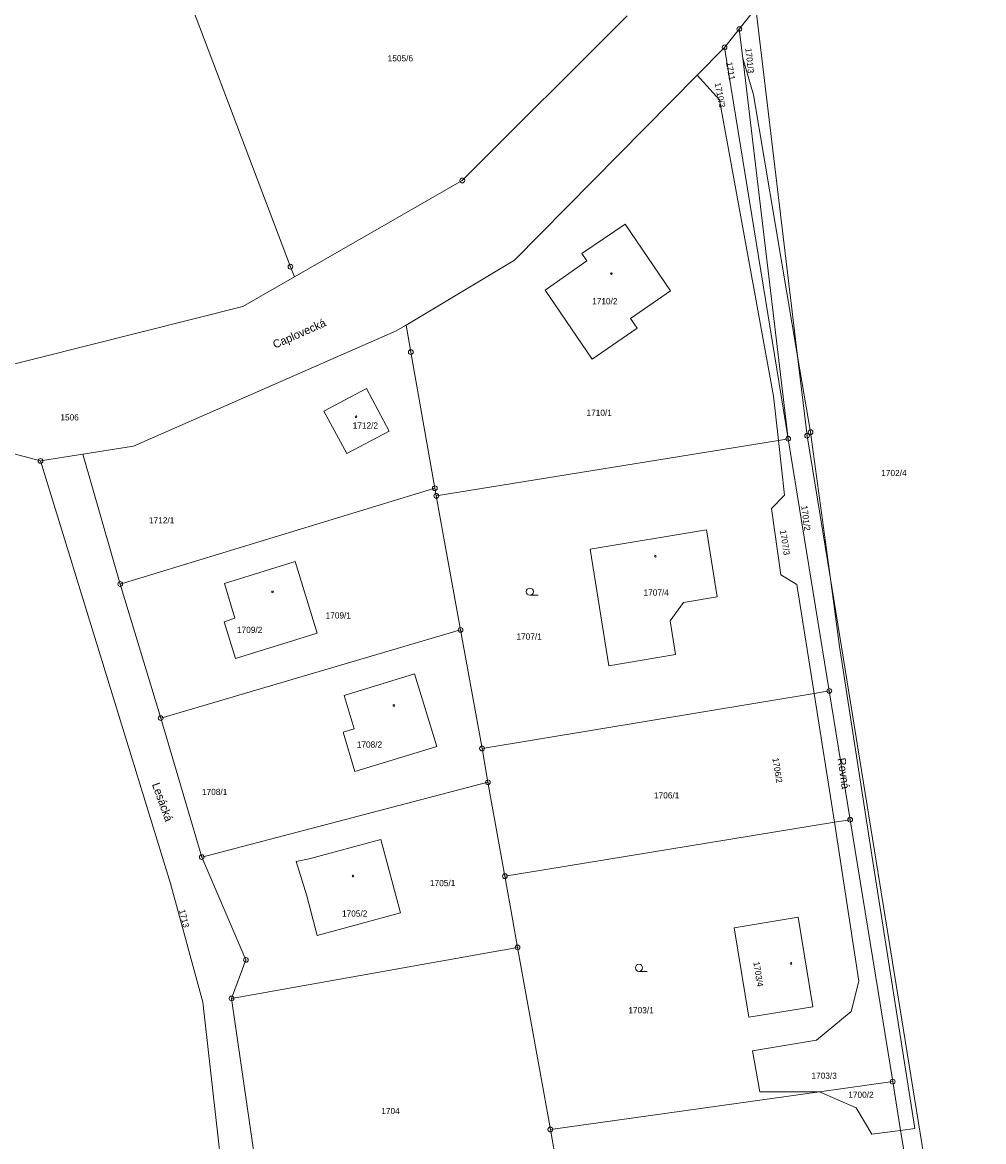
# Model space of a CAD drawing. Header units: metres. Extents: x -457056 to -456407, y -1113260 to -1112665.
# Tile 3 of 16: x -456970 to -456869, y -1113109 to -1112992. Entities that reach past the tile are written whole.
import ezdxf
from ezdxf.enums import TextEntityAlignment as Align

# ---------------------------------------------------------------- set-up
doc = ezdxf.new("R2010")
doc.units = ezdxf.units.M
for name, color, linetype, lineweight in [('KM_doplnkovy_popis', 7, 'Continuous', 0), ('KM_Parcelni_cislo', 7, 'Continuous', 0), ('KM_Plochy_katastr', 7, 'Continuous', 0), ('KM_Vlastnicka_hranice', 7, 'Continuous', 0)]:
    doc.layers.add(name, color=color, linetype=linetype, lineweight=lineweight)
doc.styles.add('Style-cs_Working', font='cs_Working.shx')

# ---------------------------------------------------------------- blocks, each defined once
blk = doc.blocks.new('4.02')
at = {"layer": 'KM_Plochy_katastr', "color": 251, "linetype": 'Continuous', "lineweight": 0}
blk.add_circle((-0.01, 0), 0.175, dxfattribs=at)
blk = doc.blocks.new('3.04')
at = {"layer": 'KM_Plochy_katastr', "color": 251, "linetype": 'Continuous', "lineweight": 0}
blk.add_line((0.01, 0), (1.76, 0), dxfattribs=at)
blk.add_circle((0.01, 0.75), 0.75, dxfattribs=at)
blk = doc.blocks.new('1.05')
at = {"layer": 'KM_doplnkovy_popis', "color": 251, "linetype": 'Continuous', "lineweight": 0}
for radius in [0.5, 0.0303]:
    blk.add_circle((0, 0), radius, dxfattribs=at)

msp = doc.modelspace()

# ---------------------------------------------------------------- linework, layer by layer
at = {"layer": 'KM_Vlastnicka_hranice', "linetype": 'Continuous'}
for p, q in [((-456894.59, -1112992.44), (-456892.84, -1112990.24)), ((-456892.84, -1112990.24), (-456888.48, -1113026.76)), ((-456894.59, -1112992.44), (-456896.14, -1112994.36)), ((-456894.22, -1112995.5), (-456894.59, -1112992.44)), ((-456899, -1112997.26), (-456896.14, -1112994.36)), ((-456896.14, -1112994.36), (-456889.46, -1113035.42)), ((-456889.46, -1113035.42), (-456894.22, -1112995.5)), ((-456926.38, -1113041.41), (-456890.48, -1113035.59)), ((-456889.46, -1113035.42), (-456890.48, -1113035.59)), ((-456889.46, -1113035.42), (-456885.15, -1113061.88)), ((-456963.45, -1113037.05), (-456967.9, -1113037.75)), ((-456963.45, -1113037.05), (-456959.54, -1113050.66)), ((-456926.53, -1113040.61), (-456959.54, -1113050.66)), ((-456926.38, -1113041.41), (-456926.53, -1113040.61)), ((-456885.04, -1113050.12), (-456868.96, -1113149.17)), ((-456959.54, -1113050.66), (-456955.29, -1113064.73)), ((-456923.83, -1113055.48), (-456955.29, -1113064.73)), ((-456921.58, -1113067.92), (-456923.83, -1113055.48)), ((-456886.73, -1113062.14), (-456921.58, -1113067.92)), ((-456885.15, -1113061.88), (-456886.73, -1113062.14)), ((-456884.62, -1113075.66), (-456886.73, -1113062.14)), ((-456885.15, -1113061.88), (-456882.96, -1113075.39)), ((-456955.29, -1113064.73), (-456950.98, -1113079.31)), ((-456920.96, -1113071.46), (-456921.58, -1113067.92)), ((-456950.98, -1113079.31), (-456920.96, -1113071.46)), ((-456919.18, -1113081.31), (-456920.96, -1113071.46)), ((-456882.96, -1113075.39), (-456884.62, -1113075.66)), ((-456882.96, -1113075.39), (-456878.5, -1113102.87)), ((-456917.85, -1113088.78), (-456947.86, -1113094.14)), ((-456914.41, -1113107.89), (-456917.85, -1113088.78)), ((-456947.86, -1113094.14), (-456944.36, -1113118.19)), ((-456878.5, -1113102.87), (-456886.18, -1113103.94)), ((-456877.67, -1113107.98), (-456878.5, -1113102.87)), ((-456886.18, -1113103.94), (-456914.41, -1113107.89)), ((-456913.24, -1113114.38), (-456914.41, -1113107.89)), ((-456873.48, -1113133.69), (-456877.67, -1113107.98))]:
    msp.add_line(p, q, dxfattribs=at)
at = {"layer": 'KM_Vlastnicka_hranice', "linetype": 'Continuous', "flags": 128}
for points in [[(-456941.27, -1113018.45), (-456941.68, -1113017.37), (-456956.33, -1112978.69)], [(-456906.35, -1112991.04), (-456923.65, -1113008.33), (-456941.27, -1113018.45)], [(-456888.48, -1113026.76), (-456893.1, -1112999.33), (-456894.22, -1112995.5)], [(-456929.55, -1113023.49), (-456918.17, -1113016.68), (-456899, -1112997.26)], [(-456890.48, -1113035.59), (-456891, -1113030.95), (-456896.66, -1112999.86), (-456899, -1112997.26)], [(-456906.57, -1113012.9), (-456901.81, -1113019.91), (-456905.99, -1113022.8), (-456905.31, -1113023.83), (-456910.03, -1113027.06), (-456914.97, -1113019.84), (-456910.6, -1113016.74), (-456911.11, -1113015.99), (-456906.57, -1113012.9)], [(-457029.21, -1113015.65), (-456996.14, -1113030.26), (-456967.9, -1113037.75)], [(-456973.8, -1113028.35), (-456946.68, -1113021.55), (-456941.27, -1113018.45)], [(-456929.55, -1113023.49), (-456930.65, -1113024.15), (-456958.15, -1113036.21), (-456963.45, -1113037.05)], [(-456926.53, -1113040.61), (-456929.05, -1113026.33), (-456929.55, -1113023.49)], [(-456888.48, -1113026.76), (-456887.11, -1113034.73), (-456885.04, -1113050.12)], [(-456885.04, -1113050.12), (-456887.48, -1113035.1), (-456888.48, -1113026.76)], [(-456931.32, -1113034.61), (-456935.78, -1113036.97), (-456938.17, -1113032.52), (-456933.71, -1113030.15), (-456931.32, -1113034.61)], [(-456886.73, -1113062.14), (-456888.55, -1113050.7), (-456890.23, -1113049.7), (-456891.2, -1113042.75), (-456889.85, -1113041.34), (-456890.48, -1113035.59)], [(-456967.9, -1113037.75), (-456954.25, -1113082.07), (-456950.87, -1113094.53), (-456947.42, -1113125.25)], [(-456923.83, -1113055.48), (-456925.09, -1113048.53), (-456926.38, -1113041.41)], [(-456901.27, -1113058.06), (-456908.28, -1113059.24), (-456910.24, -1113047), (-456898.03, -1113044.98), (-456896.93, -1113052.01), (-456900.46, -1113052.61), (-456901.84, -1113054.54), (-456901.27, -1113058.06)], [(-456948.65, -1113054.62), (-456947.51, -1113054.24), (-456948.61, -1113050.61), (-456941.17, -1113048.29), (-456938.86, -1113055.82), (-456947.43, -1113058.47), (-456948.65, -1113054.62)], [(-456885.04, -1113050.12), (-456884.09, -1113057.2), (-456880.67, -1113079.12), (-456876.17, -1113107.78), (-456877.67, -1113107.98)], [(-456928.66, -1113060.08), (-456926.31, -1113067.7), (-456934.91, -1113070.34), (-456936.14, -1113066.22), (-456934.98, -1113065.85), (-456936.05, -1113062.36), (-456928.66, -1113060.08)], [(-456884.62, -1113075.66), (-456915.1, -1113080.65), (-456919.18, -1113081.31)], [(-456886.18, -1113103.94), (-456892.45, -1113103.94), (-456893.22, -1113099.65), (-456886.48, -1113098.53), (-456882.85, -1113095.5), (-456882.06, -1113092.33), (-456884.62, -1113075.66)], [(-456939.97, -1113083.37), (-456941.07, -1113079.76), (-456939.72, -1113079.51), (-456932.21, -1113077.47), (-456930.15, -1113085.15), (-456938.88, -1113087.54), (-456939.97, -1113083.37)], [(-456947.86, -1113094.14), (-456946.35, -1113090.1), (-456950.98, -1113079.31)], [(-456917.85, -1113088.78), (-456918.38, -1113085.79), (-456919.18, -1113081.31)], [(-456886.88, -1113095.02), (-456893.6, -1113096.11), (-456895.13, -1113086.73), (-456888.4, -1113085.63), (-456886.88, -1113095.02)], [(-456877.67, -1113107.98), (-456880.69, -1113108.37), (-456882.32, -1113105.6), (-456886.18, -1113103.94)]]:
    msp.add_lwpolyline(points, dxfattribs=at)

# ---------------------------------------------------------------- block references
at = {"layer": 'KM_doplnkovy_popis', "linetype": 'Continuous', "xscale": 0.5, "yscale": 0.5, "zscale": 0.5}
for p in [(-456894.59, -1112992.44), (-456896.14, -1112994.36), (-456923.65, -1113008.33), (-456941.68, -1113017.37), (-456929.05, -1113026.33), (-456889.46, -1113035.42), (-456887.48, -1113035.1), (-456887.11, -1113034.73), (-456967.9, -1113037.75), (-456926.53, -1113040.61), (-456926.38, -1113041.41), (-456959.54, -1113050.66), (-456923.83, -1113055.48), (-456885.15, -1113061.88), (-456955.29, -1113064.73), (-456921.58, -1113067.92), (-456920.96, -1113071.46), (-456882.96, -1113075.39), (-456950.98, -1113079.31), (-456919.18, -1113081.31), (-456917.85, -1113088.78), (-456946.35, -1113090.1), (-456947.86, -1113094.14), (-456878.5, -1113102.87), (-456914.41, -1113107.89)]:
    msp.add_blockref('1.05', p, dxfattribs=at)
at = {"layer": 'KM_Plochy_katastr', "linetype": 'Continuous', "xscale": 0.5, "yscale": 0.5, "zscale": 0.5}
for name, p in [('4.02', (-456908.01, -1113018.1)), ('4.02', (-456934.79, -1113033.12)), ('4.02', (-456903.39, -1113047.74)), ('4.02', (-456943.55, -1113051.49)), ('3.04', (-456916.57, -1113051.84)), ('4.02', (-456930.82, -1113063.4)), ('4.02', (-456935.12, -1113081.31)), ('4.02', (-456889.16, -1113090.47)), ('3.04', (-456905.12, -1113091.3))]:
    msp.add_blockref(name, p, dxfattribs=at)

# ---------------------------------------------------------------- texts
at = {"layer": 'KM_doplnkovy_popis', "linetype": 'Continuous', "style": 'Style-cs_Working'}
for s, rotation, p in [('Caplovecká', 24, (-456940.58, -1113024.77)), ('Rovná', 278, (-456884.06, -1113070.59)), ('Lesácká', 290, (-456955.5, -1113073.68))]:
    msp.add_text(s, height=0.85, rotation=rotation, dxfattribs=at).set_placement(p, align=Align.CENTER)
at = {"layer": 'KM_Parcelni_cislo', "linetype": 'Continuous', "style": 'Style-cs_Working'}
for s, p in [('1505/6', (-456930.15, -1112995.83)), ('1710/2', (-456908.7, -1113021.32)), ('1506', (-456964.85, -1113033.5)), ('1710/1', (-456909.29, -1113033.02)), ('1702/4', (-456878.37, -1113039.34)), ('1707/4', (-456903.31, -1113051.88)), ('1707/1', (-456916.64, -1113056.5)), ('1706/1', (-456902.21, -1113073.16)), ('1705/1', (-456925.71, -1113082.36)), ('1705/2', (-456934.94, -1113085.56)), ('1703/1', (-456904.9, -1113095.7)), ('1703/3', (-456885.69, -1113102.57)), ('1704', (-456931.18, -1113106.27))]:
    msp.add_text(s, height=0.65, dxfattribs=at).set_placement(p, align=Align.CENTER)
for s, rotation, p in [('1701/3', 276, (-456893.82, -1112995.79)), ('1711', 280, (-456895.82, -1112996.9)), ('1710/3', 281, (-456896.93, -1112999.42)), ('1701/2', 277, (-456887.93, -1113043.79)), ('1707/3', 279, (-456890.12, -1113046.36)), ('1713', 284, (-456953.14, -1113085.83)), ('1703/4', 279, (-456892.91, -1113091.64))]:
    msp.add_text(s, height=0.65, rotation=rotation, dxfattribs=at).set_placement(p, align=Align.CENTER)
msp.add_text('1712/2', height=0.65, dxfattribs=at).set_placement((-456932.49, -1113033.7), align=Align.TOP_RIGHT)
for s, p in [('1712/1', (-456956.52, -1113044.3)), ('1709/1', (-456937.99, -1113054.28)), ('1709/2', (-456947.29, -1113055.8)), ('1708/2', (-456934.72, -1113067.83)), ('1708/1', (-456950.96, -1113072.8))]:
    msp.add_text(s, height=0.65, dxfattribs=at).set_placement(p)
msp.add_text('1706/2', height=0.65, rotation=279, dxfattribs=at).set_placement((-456890.27, -1113070.16), align=Align.TOP_CENTER)
msp.add_text('1700/2', height=0.65, dxfattribs=at).set_placement((-456880.5, -1113104.24), align=Align.MIDDLE_RIGHT)

doc.saveas('drawing.dxf')
